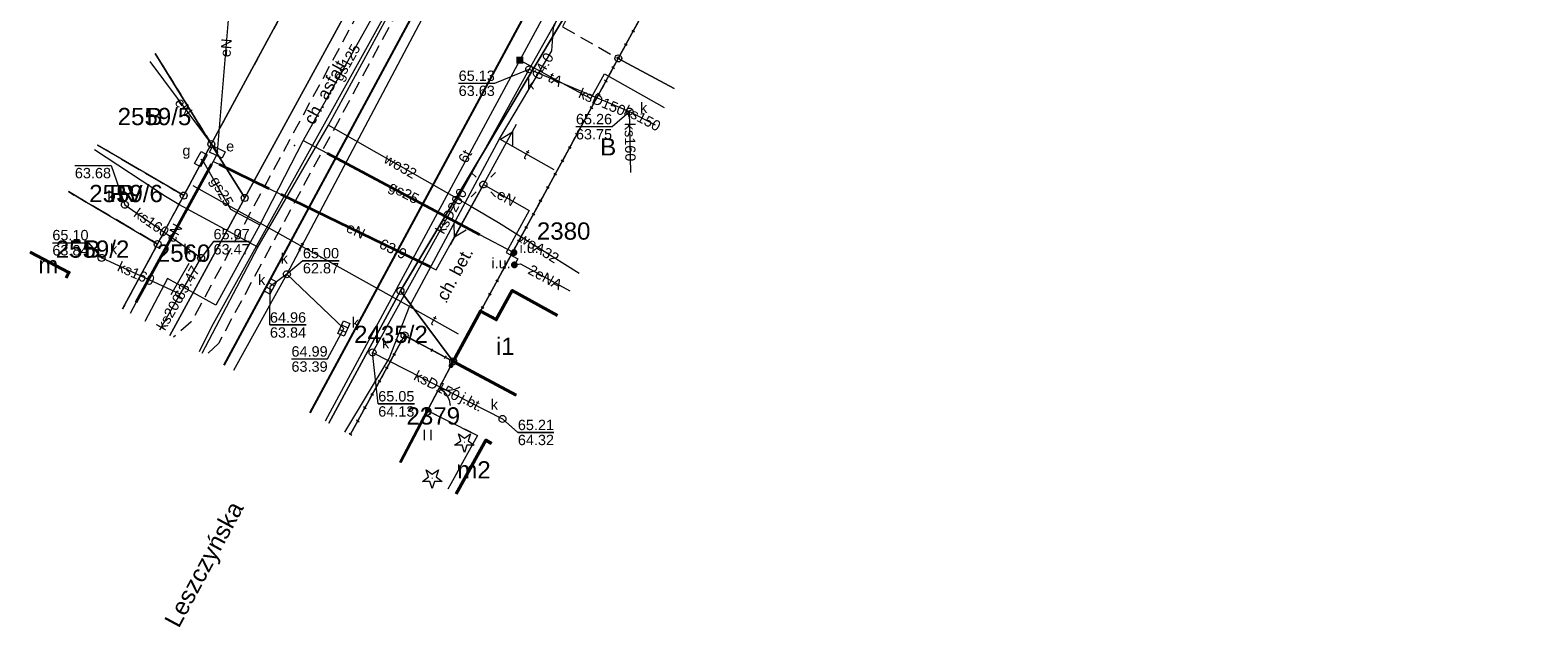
# Model space of a CAD drawing. Extents: x 6420891 to 6421372, y 5789686 to 5790696.
# Tile 1 of 48: x 6420891 to 6421001, y 5789686 to 5789730. Entities that reach past the tile are written whole.
import ezdxf
from ezdxf.enums import TextEntityAlignment as Align

# ---------------------------------------------------------------- set-up
doc = ezdxf.new("R2010")
doc.units = 0
doc.header["$PDSIZE"] = 0.75
for name, pattern in [('KROPK2', [2, 0, -2]), ('PRZER1-1', [2, 1, -1]), ('PRZER2-1', [3, 2, -1]), ('PRZER3-1', [4, 3, -1])]:
    doc.linetypes.add(name, pattern=pattern)
doc.layers.get('0').update_dxf_attribs({"linetype": 'CONTINUOUS', "lineweight": 13})
for name, color, linetype, lineweight in [('GEPPGD', 7, 'CONTINUOUS', 18), ('GESBLO', 7, 'CONTINUOUS', 18), ('GESBZO', 7, 'CONTINUOUS', 50), ('GESBZO_O', 7, 'CONTINUOUS', 50), ('GESDZI', 7, 'CONTINUOUS', 18), ('GESDZI_O', 7, 'CONTINUOUS', 18), ('GESJAE', 7, 'KROPK2', 50), ('GSLKBR', 7, 'CONTINUOUS', 18), ('GSLKOC', 7, 'PRZER2-1', 18), ('GSLKOG', 7, 'CONTINUOUS', 35), ('GSLKRW', 7, 'CONTINUOUS', 25), ('GSSKOA', 7, 'PRZER3-1', 18), ('GSSKOA_O', 7, 'PRZER3-1', 18), ('GSSUTR', 7, 'PRZER2-1', 18), ('GTGTXT', 7, 'CONTINUOUS', 18), ('GTGTXT_O', 7, 'CONTINUOUS', 18)]:
    doc.layers.add(name, color=color, linetype=linetype, lineweight=lineweight)
for name, color, linetype, lineweight, true_color in [('GESKKL', 7, 'PRZER3-1', 18, 0x24bc24), ('GESKKL_O', 7, 'PRZER3-1', 18, 0x24bc24), ('GESUZY', 7, 'PRZER1-1', 18, 0x008000), ('GESUZY_O', 7, 'PRZER1-1', 18, 0x008000), ('GSPRDI', 7, 'CONTINUOUS', 18, 0x008000), ('GULENN', 1, 'CONTINUOUS', 18, 0xff0000), ('GULENN_O', 1, 'CONTINUOUS', 18, 0xff0000), ('GULEOR', 1, 'CONTINUOUS', 35, 0xff0000), ('GULGOR', 7, 'CONTINUOUS', 35, 0xbfbf00), ('GULGSP', 7, 'CONTINUOUS', 18, 0xbfbf00), ('GULGSP_O', 7, 'CONTINUOUS', 18, 0xbfbf00), ('GULKDP', 7, 'CONTINUOUS', 18, 0x803300), ('GULKSP', 7, 'CONTINUOUS', 18, 0x803300), ('GULKSP_O', 7, 'CONTINUOUS', 18, 0x803300), ('GULTPR', 7, 'CONTINUOUS', 18, 0xff9100), ('GULTPR_O', 7, 'CONTINUOUS', 18, 0xff9100), ('GULWOP', 5, 'CONTINUOUS', 18, 0x0000ff), ('GULWOP_O', 5, 'CONTINUOUS', 18, 0x0000ff), ('GUPESE', 1, 'CONTINUOUS', 18, 0xff0000), ('GUPESE_O', 1, 'CONTINUOUS', 18, 0xff0000), ('GUPESH', 1, 'CONTINUOUS', 5, 0xff0000), ('GUPESH_O', 1, 'CONTINUOUS', 5, 0xff0000), ('GUPEUI', 7, 'CONTINUOUS', 5, 0x0a0909), ('GUPEUI_O', 7, 'CONTINUOUS', 5, 0x0a0909), ('GUPGSG', 7, 'CONTINUOUS', 18, 0xbfbf00), ('GUPGSG_O', 7, 'CONTINUOUS', 18, 0xbfbf00), ('GUPGUI', 7, 'CONTINUOUS', 5, 0x0a0909), ('GUPGUI_O', 7, 'CONTINUOUS', 5, 0x0a0909), ('GUPISL', 7, 'CONTINUOUS', 18, 0x0a0909), ('GUPKKS', 7, 'CONTINUOUS', 18, 0x803300), ('GUPKKS_O', 7, 'CONTINUOUS', 18, 0x0a0909), ('GUPKSD', 7, 'CONTINUOUS', 18, 0x803300), ('GUPKSD_O', 7, 'CONTINUOUS', 18, 0x803300), ('GUPKSH', 7, 'CONTINUOUS', 5, 0x803300), ('GUPKSH_O', 7, 'CONTINUOUS', 5, 0x803300), ('GUPTSH', 7, 'CONTINUOUS', 5, 0xff9100), ('GUPTSH_O', 7, 'CONTINUOUS', 5, 0xff9100), ('GUPTZK', 7, 'CONTINUOUS', 5, 0x0a0909)]:
    doc.layers.add(name, color=color, linetype=linetype, lineweight=lineweight, true_color=true_color)
doc.styles.add('GEO-INFO', font='Arial')

# ---------------------------------------------------------------- blocks, each defined once
blk = doc.blocks.new('SUPE04_1')
at = {"color": 0}
for points in [[(0, 0), (10, 0)], [(6.982163, 1), (8.714214, 0), (6.982163, -1)]]:
    blk.add_lwpolyline(points, dxfattribs=at)
blk = doc.blocks.new('OKRAG_PELNY')
at = {"color": 0}
blk.add_lwpolyline([(0, 0.5), (0.12941, 0.482963), (0.25, 0.433013), (0.353553, 0.353553), (0.433013, 0.25), (0.482963, 0.12941), (0.5, 0), (0.482963, -0.12941), (0.433013, -0.25), (0.353553, -0.353553), (0.25, -0.433013), (0.12941, -0.482963), (0, -0.5), (-0.12941, -0.482963), (-0.25, -0.433013), (-0.353553, -0.353553), (-0.433013, -0.25), (-0.482963, -0.12941), (-0.5, 0), (-0.482963, 0.12941), (-0.433013, 0.25), (-0.353553, 0.353553), (-0.25, 0.433013), (-0.12941, 0.482963)], close=True, dxfattribs=at)
blk = doc.blocks.new('KOLO')
blk.add_hatch(color=0).paths.add_polyline_path([(-0.5, 0), (-0.482963, -0.12941), (-0.433013, -0.25), (-0.353553, -0.353553), (-0.25, -0.433013), (-0.12941, -0.482963), (0, -0.5), (0.12941, -0.482963), (0.25, -0.433013), (0.353553, -0.353553), (0.433013, -0.25), (0.482963, -0.12941), (0.5, 0), (0.482963, 0.12941), (0.433013, 0.25), (0.353553, 0.353553), (0.25, 0.433013), (0.12941, 0.482963), (0, 0.5), (-0.12941, 0.482963), (-0.25, 0.433013), (-0.353553, 0.353553), (-0.433013, 0.25), (-0.482963, 0.12941)])
blk = doc.blocks.new('SZAFA1')
at = {"color": 0}
blk.add_lwpolyline([(-1, -0.5), (-1, 0.5), (1, 0.5), (1, -0.5)], close=True, dxfattribs=at)
blk = doc.blocks.new('SUSM01_01')
at = {"color": 0}
for points in [[(-0.353553, 0.353553), (-0.212132, 0.212132)], [(0.353553, 0.353553), (0.212132, 0.212132)], [(-0.353553, -0.353553), (-0.212132, -0.212132)], [(0.353553, -0.353553), (0.212132, -0.212132)]]:
    blk.add_lwpolyline(points, dxfattribs=at)
blk.add_lwpolyline([(0, 0.1), (0.034202, 0.093969), (0.064279, 0.076604), (0.086603, 0.05), (0.096593, 0.025882), (0.1, 0), (0.096593, -0.025882), (0.086603, -0.05), (0.068017, -0.073305), (0.043388, -0.090097), (0.014904, -0.098883), (-0.014904, -0.098883), (-0.043388, -0.090097), (-0.068017, -0.073305), (-0.086603, -0.05), (-0.097493, -0.022252), (-0.09972, 0.007473), (-0.093087, 0.036534), (-0.078183, 0.062349), (-0.056332, 0.082624), (-0.029476, 0.095557)], close=True, dxfattribs=at)
blk = doc.blocks.new('SUUS05')
at = {"color": 0}
blk.add_lwpolyline([(0.5, -0.25), (-0.5, -0.25), (-0.5, 0.25), (0.5, 0.25)], close=True, dxfattribs=at)
for points in [[(-0.175, -0.25), (-0.175, 0.25)], [(0.175, -0.25), (0.175, 0.25)]]:
    blk.add_lwpolyline(points, dxfattribs=at)
blk = doc.blocks.new('KWADRAT_PELNY')
blk.add_hatch(color=0).paths.add_polyline_path([(0.5, 0.5), (-0.5, 0.5), (-0.5, -0.5), (0.5, -0.5)])
blk = doc.blocks.new('SLBRA')
at = {"color": 0}
for points in [[(1.732051, 1), (1.414214, 0.585786), (1, 0.267949), (0.517638, 0.068148), (0, 0)], [(0, 0), (0.517638, -0.068148), (1, -0.267949), (1.414214, -0.585786), (1.732051, -1)]]:
    blk.add_lwpolyline(points, dxfattribs=at)
blk = doc.blocks.new('SPDIP')
blk.add_hatch(color=0).paths.add_polyline_path([(0, -0.09), (0.027812, -0.085595), (0.052901, -0.072812), (0.072812, -0.052901), (0.085595, -0.027812), (0.09, 0), (0.085595, 0.027812), (0.072812, 0.052901), (0.052901, 0.072812), (0.027812, 0.085595), (0, 0.09), (-0.027812, 0.085595), (-0.052901, 0.072812), (-0.072812, 0.052901), (-0.085595, 0.027812), (-0.09, 0), (-0.085595, -0.027812), (-0.072812, -0.052901), (-0.052901, -0.072812), (-0.027812, -0.085595)])
at = {"color": 0}
blk.add_lwpolyline([(0.544942, 0.177062), (1.426676, -0.463555), (0.336792, -0.463555), (0, -1.500096), (-0.336792, -0.463555), (-1.426676, -0.463555), (-0.544942, 0.177062), (-0.881734, 1.213603), (0, 0.572986), (0.881734, 1.213603)], close=True, dxfattribs=at)
blk = doc.blocks.new('POINT')
at = {"color": 0}
blk.add_point((0, 0), dxfattribs=at)
blk = doc.blocks.new('EPPGS')
at = {"color": 0}
blk.add_lwpolyline([(0, 0.5), (0.154508, 0.475528), (0.293893, 0.404508), (0.404508, 0.293893), (0.475528, 0.154508), (0.5, 0), (0.475528, -0.154508), (0.404508, -0.293893), (0.293893, -0.404508), (0.154508, -0.475528), (0, -0.5), (-0.154508, -0.475528), (-0.293893, -0.404508), (-0.404508, -0.293893), (-0.475528, -0.154508), (-0.5, 0), (-0.475528, 0.154508), (-0.404508, 0.293893), (-0.293893, 0.404508), (-0.154508, 0.475528)], close=True, dxfattribs=at)

msp = doc.modelspace()

# ---------------------------------------------------------------- hatches: boundary and pattern name
at = {"layer": 'GSSUTR', "linetype": 'Continuous', "lineweight": 18}
h = msp.add_hatch(dxfattribs=at)
h.set_pattern_fill('PTTU04', color=256, scale=0.5, style=0)
h.set_pattern_definition([(90, (6420000, 5790000), (-2.5, 2.5), [0.75, -4.25]), (90, (6420000.5, 5790000), (-2.5, 2.5), [0.75, -4.25])])
h.paths.add_polyline_path([(6420920.22, 5789702.16), (6420918.24, 5789698.39), (6420921.7, 5789696.47), (6420923.86, 5789700.35)], flags=0)

# ---------------------------------------------------------------- linework, layer by layer
at = {"layer": 'GESBLO', "linetype": 'Continuous', "lineweight": 18, "elevation": 10.26}
msp.add_lwpolyline([(6420894.04, 5789711.78), (6420894.24, 5789712.17), (6420891.43, 5789713.63)], dxfattribs=at)
at = {"layer": 'GESBZO', "linetype": 'Continuous', "lineweight": 50, "elevation": 10.26}
for points in [[(6420891.43, 5789713.63), (6420894.24, 5789712.17), (6420894.04, 5789711.78)], [(6420922.09, 5789705.72), (6420924.08, 5789709.37), (6420925.22, 5789708.75), (6420926.37, 5789710.85), (6420929.65, 5789709.06)], [(6420926.67, 5789703.27), (6420922.09, 5789705.72)], [(6420922.31, 5789696.13), (6420924.47, 5789700.01), (6420924.88, 5789699.78)]]:
    msp.add_lwpolyline(points, dxfattribs=at)
at = {"layer": 'GESDZI', "linetype": 'Continuous', "lineweight": 18, "elevation": 10.3}
for points in [[(6420931.73, 5789762.86), (6420906.98, 5789717.57), (6420904.56, 5789721.47), (6420916.95, 5789744.34), (6420924.44, 5789757.97), (6420927.38, 5789763.32), (6420927.21, 5789770.27)], [(6420948.42, 5789754.02), (6420940.76, 5789739.97), (6420934.06, 5789727.68), (6420922.09, 5789705.72), (6420918.27, 5789710.83), (6420945.15, 5789755.75)]]:
    msp.add_lwpolyline(points, close=True, dxfattribs=at)
for points in [[(6420901.56, 5789707.61), (6420906.98, 5789717.57), (6420931.73, 5789762.86), (6420945.15, 5789755.75), (6420918.27, 5789710.83)], [(6420916.95, 5789744.34), (6420904.56, 5789721.47), (6420900.5, 5789728.04)], [(6420934.06, 5789727.68), (6420940.76, 5789739.97), (6420944.56, 5789737.94)], [(6420900.5, 5789728.04), (6420904.56, 5789721.47)], [(6420922.09, 5789705.72), (6420934.06, 5789727.68), (6420938.1, 5789725.51)], [(6420938.1, 5789725.51), (6420934.06, 5789727.68)], [(6420894.2, 5789718.03), (6420900.67, 5789714.23), (6420902.56, 5789717.74), (6420896.32, 5789721.4)], [(6420904.56, 5789721.47), (6420902.56, 5789717.74), (6420896.32, 5789721.4)], [(6420898.12, 5789709.52), (6420900.67, 5789714.23), (6420902.56, 5789717.74), (6420904.56, 5789721.47), (6420906.98, 5789717.57)], [(6420894.2, 5789718.03), (6420900.67, 5789714.23)], [(6420906.98, 5789717.57), (6420901.56, 5789707.61)], [(6420900.67, 5789714.23), (6420898.12, 5789709.52)], [(6420913.07, 5789701.25), (6420918.27, 5789710.83), (6420922.09, 5789705.72), (6420918.57, 5789707.61), (6420914.62, 5789700.39)], [(6420918.27, 5789710.83), (6420913.07, 5789701.25)], [(6420914.62, 5789700.39), (6420918.57, 5789707.61), (6420922.09, 5789705.72), (6420926.67, 5789703.27)], [(6420926.67, 5789703.27), (6420922.09, 5789705.72)]]:
    msp.add_lwpolyline(points, dxfattribs=at)
at = {"layer": 'GESJAE', "linetype": 'KROPK2', "lineweight": 50, "ltscale": 0.5, "elevation": 10.3}
for points in [[(6420914.62, 5789700.39), (6420918.57, 5789707.61), (6420922.09, 5789705.72), (6420934.06, 5789727.68), (6420940.76, 5789739.97), (6420948.42, 5789754.02), (6420953.18, 5789762.86), (6420970.14, 5789793.97), (6420974.45, 5789801.88), (6420986.9, 5789824.72), (6420991.21, 5789832.61), (6421008.05, 5789863.27), (6421024.5, 5789893.26), (6421034.05, 5789910.66), (6421042.46, 5789926), (6421043.35, 5789927.62), (6421044.86, 5789930.37), (6421053.23, 5789945.63), (6421048.81, 5789947.95), (6421058.16, 5789965.65), (6421065.35, 5789979.26), (6421068.88, 5789980.5), (6421072.2, 5789979.19)], [(6420914.62, 5789700.39), (6420918.57, 5789707.61), (6420922.09, 5789705.72), (6420934.06, 5789727.68), (6420940.76, 5789739.97), (6420948.42, 5789754.02)]]:
    msp.add_lwpolyline(points, dxfattribs=at)
at = {"layer": 'GESKKL', "linetype": 'PRZER3-1', "lineweight": 18, "ltscale": 0.5, "elevation": 10.16}
for points in [[(6420896.32, 5789721.4), (6420902.56, 5789717.74)], [(6420902.56, 5789717.74), (6420900.67, 5789714.23), (6420894.2, 5789718.03)]]:
    msp.add_lwpolyline(points, dxfattribs=at)
at = {"layer": 'GESUZY', "linetype": 'PRZER1-1', "lineweight": 18, "ltscale": 0.5, "elevation": 10.18}
for points in [[(6420898.12, 5789709.52), (6420900.67, 5789714.23), (6420902.56, 5789717.74), (6420904.56, 5789721.47), (6420916.95, 5789744.34), (6420922.01, 5789753.55), (6420924.44, 5789757.97), (6420927.38, 5789763.32), (6420927.21, 5789770.27), (6420931.73, 5789762.86), (6420945.15, 5789755.75), (6420948.42, 5789754.02)], [(6420948.42, 5789754.02), (6420940.76, 5789739.97), (6420934.06, 5789727.68), (6420922.09, 5789705.72), (6420918.57, 5789707.61), (6420914.62, 5789700.39)], [(6420914.62, 5789700.39), (6420918.57, 5789707.61), (6420922.09, 5789705.72), (6420934.06, 5789727.68), (6420940.76, 5789739.97), (6420948.42, 5789754.02), (6420952.03, 5789752.1)], [(6420916.95, 5789744.34), (6420904.56, 5789721.47), (6420900.5, 5789728.04)], [(6420900.5, 5789728.04), (6420904.56, 5789721.47), (6420902.56, 5789717.74), (6420896.32, 5789721.4)], [(6420896.32, 5789721.4), (6420902.56, 5789717.74)], [(6420902.56, 5789717.74), (6420900.67, 5789714.23), (6420894.2, 5789718.03)], [(6420894.2, 5789718.03), (6420900.67, 5789714.23), (6420898.12, 5789709.52)]]:
    msp.add_lwpolyline(points, dxfattribs=at)
at = {"layer": 'GSLKBR', "linetype": 'Continuous', "lineweight": 18, "elevation": 10.18}
msp.add_lwpolyline([(6420920.22, 5789702.16), (6420921.93, 5789705.41)], dxfattribs=at)
at = {"layer": 'GSLKOC', "linetype": 'PRZER2-1', "lineweight": 18, "ltscale": 0.5, "elevation": 10.18}
for points in [[(6420925.34, 5789750.83), (6420916.68, 5789733.69), (6420903.11, 5789708.58), (6420901.83, 5789707.47)], [(6420936.82, 5789744.12), (6420931.8, 5789734.75), (6420932.39, 5789734.47), (6420930.01, 5789729.97), (6420934.06, 5789727.68)], [(6420919.82, 5789732.04), (6420918.85, 5789732.56), (6420905.07, 5789707.01), (6420904.17, 5789706.17)]]:
    msp.add_lwpolyline(points, dxfattribs=at)
at = {"layer": 'GSLKOG', "linetype": 'Continuous', "lineweight": 35, "elevation": 10.18}
for points in [[(6420921.93, 5789705.41), (6420922.09, 5789705.72)], [(6420920.22, 5789702.16), (6420918.24, 5789698.39)]]:
    msp.add_lwpolyline(points, dxfattribs=at)
at = {"layer": 'GSLKRW', "linetype": 'Continuous', "lineweight": 25, "elevation": 10.18}
for points in [[(6420905.49, 5789705.44), (6420919.82, 5789732.04), (6420928.95, 5789748.91)], [(6420934.92, 5789745.01), (6420911.7, 5789702)]]:
    msp.add_lwpolyline(points, dxfattribs=at)
at = {"layer": 'GSSKOA', "linetype": 'PRZER3-1', "lineweight": 18, "ltscale": 0.5, "elevation": 10.18}
for points in [[(6420926.66, 5789703.24), (6420922.09, 5789705.72), (6420921.93, 5789705.41), (6420920.22, 5789702.16), (6420923.86, 5789700.35), (6420921.7, 5789696.47)], [(6420922.31, 5789696.13), (6420924.47, 5789700.01), (6420924.88, 5789699.78)]]:
    msp.add_lwpolyline(points, dxfattribs=at)
at = {"layer": 'GSSUTR', "linetype": 'PRZER2-1', "lineweight": 18, "ltscale": 0.5, "elevation": 10.06}
msp.add_lwpolyline([(6420918.24, 5789698.39), (6420920.22, 5789702.16), (6420923.86, 5789700.35), (6420921.7, 5789696.47)], dxfattribs=at)
at = {"layer": 'GULENN', "linetype": 'Continuous', "lineweight": 18, "elevation": 10.18}
for points in [[(6420905, 5789720.9), (6420906.27, 5789736)], [(6420905, 5789720.9), (6420900.13, 5789727.45)], [(6420905, 5789720.9), (6420904.98, 5789720.77), (6420904.69, 5789720.22)], [(6420904.69, 5789720.22), (6420904.59, 5789720.05), (6420899.12, 5789710.01), (6420898.68, 5789709.2)], [(6420904.69, 5789720.22), (6420905.13, 5789720.01), (6420908.73, 5789718.26), (6420909.63, 5789717.82), (6420920.43, 5789712.58), (6420920.87, 5789712.36), (6420924.28, 5789718.54)], [(6420924.28, 5789718.54), (6420927.59, 5789716.65), (6420925.94, 5789713.61), (6420926.77, 5789713.16), (6420926.53, 5789712.72)], [(6420926.53, 5789712.72), (6420926.98, 5789712.8), (6420930.56, 5789710.84)]]:
    msp.add_lwpolyline(points, dxfattribs=at)
at = {"layer": 'GULEOR', "linetype": 'Continuous', "lineweight": 35, "elevation": 10.18}
for points in [[(6420899.12, 5789710.01), (6420904.59, 5789720.05)], [(6420905.13, 5789720.01), (6420908.73, 5789718.26)], [(6420920.43, 5789712.58), (6420909.63, 5789717.82)]]:
    msp.add_lwpolyline(points, dxfattribs=at)
at = {"layer": 'GULGOR', "linetype": 'Continuous', "lineweight": 35, "elevation": 10.18}
msp.add_lwpolyline([(6420912.96, 5789720.81), (6420924, 5789714.93)], dxfattribs=at)
at = {"layer": 'GULGSP', "linetype": 'Continuous', "lineweight": 18, "elevation": 10.18}
for points in [[(6420934.34, 5789771.24), (6420932.08, 5789768.27), (6420933.92, 5789762.8), (6420929.91, 5789756.2), (6420924.83, 5789746.07), (6420919, 5789735.67), (6420918.26, 5789734.36), (6420917.54, 5789733.04), (6420911.23, 5789721.74), (6420908.07, 5789715.61), (6420904.9, 5789709.8), (6420901.39, 5789711.72), (6420899.73, 5789708.62)], [(6420911.23, 5789721.74), (6420912.96, 5789720.81), (6420924, 5789714.93), (6420926.5, 5789713.61)], [(6420903.8, 5789720.38), (6420903.93, 5789720.31), (6420905.94, 5789716.76), (6420908.07, 5789715.61)]]:
    msp.add_lwpolyline(points, dxfattribs=at)
at = {"layer": 'GULKDP', "linetype": 'Continuous', "lineweight": 18, "elevation": 10.18}
for points in [[(6420933.72, 5789756.78), (6420910.04, 5789712.04), (6420906.18, 5789705.06)], [(6420910.04, 5789712.04), (6420908.83, 5789711.16)], [(6420910.04, 5789712.04), (6420914.16, 5789708.1)]]:
    msp.add_lwpolyline(points, dxfattribs=at)
at = {"layer": 'GULKSP', "linetype": 'Continuous', "lineweight": 18, "elevation": 10.18}
for points in [[(6420948.75, 5789760.15), (6420945.38, 5789759.48), (6420935.33, 5789740.66), (6420927.61, 5789726.89), (6420916.25, 5789706.37)], [(6420927.61, 5789726.89), (6420934.88, 5789723.83)], [(6420934.97, 5789719.42), (6420934.88, 5789723.83)], [(6420934.88, 5789723.83), (6420936.74, 5789722.86)], [(6420898.3, 5789717.08), (6420903.82, 5789713.22)], [(6420902.31, 5789710.59), (6420896.61, 5789713.22)], [(6420900.83, 5789708.02), (6420902.31, 5789710.59), (6420903.57, 5789712.78), (6420903.82, 5789713.22)], [(6420916.25, 5789706.37), (6420925.67, 5789701.55)]]:
    msp.add_lwpolyline(points, dxfattribs=at)
at = {"layer": 'GULTPR', "linetype": 'Continuous', "lineweight": 18, "elevation": 10.18}
for points in [[(6420914.25, 5789700.59), (6420917.45, 5789705.92), (6420918.92, 5789709.7), (6420925.45, 5789721.85), (6420929.24, 5789728.23), (6420929.36, 5789729.92), (6420931.94, 5789735.81), (6420921.29, 5789742), (6420932.37, 5789762.56), (6420932.07, 5789763.37), (6420922.67, 5789779.51), (6420939.24, 5789786.99), (6420943.9, 5789790.46), (6420958.3, 5789783.7), (6420972.67, 5789809.81), (6420975.71, 5789815.63), (6420980.96, 5789824.64), (6420992.82, 5789846.09)], [(6420903.71, 5789706.43), (6420904.61, 5789708.24), (6420935.94, 5789764.63), (6420949.81, 5789789.34), (6420964.39, 5789815.54)], [(6420941.89, 5789755.26), (6420941.22, 5789754.03), (6420932.3, 5789737.49), (6420926.93, 5789727.55), (6420912.81, 5789701.39)], [(6420926.93, 5789727.55), (6420932.08, 5789724.77), (6420933.06, 5789726.57), (6420937.38, 5789724.12)], [(6420925.45, 5789721.85), (6420929.38, 5789719.63)], [(6420918.92, 5789709.7), (6420903.25, 5789718.44)], [(6420918.92, 5789709.7), (6420922.46, 5789707.72)]]:
    msp.add_lwpolyline(points, dxfattribs=at)
at = {"layer": 'GULWOP', "linetype": 'Continuous', "lineweight": 18, "elevation": 10.18}
for points in [[(6420903.9, 5789706.32), (6420907.93, 5789714.01), (6420913.05, 5789722.85), (6420917.29, 5789730.62), (6420926.82, 5789748.14), (6420926.95, 5789748.37), (6420935.26, 5789762.94)], [(6420913.05, 5789722.85), (6420923.49, 5789716.89), (6420925.38, 5789715.8)], [(6420907.93, 5789714.01), (6420902.2, 5789717.09), (6420901.25, 5789717.68), (6420896.1, 5789721.06)], [(6420925.38, 5789715.8), (6420931.22, 5789712.12)]]:
    msp.add_lwpolyline(points, dxfattribs=at)
at = {"layer": 'GUPKSH_O', "linetype": 'Continuous', "lineweight": 9, "elevation": 10.8, "flags": 128}
for points in [[(6420922.49, 5789725.88), (6420925.11, 5789725.88), (6420927.61, 5789726.89)], [(6420922.49, 5789725.88), (6420925.11, 5789725.88)], [(6420930.99, 5789722.74), (6420933.61, 5789722.74), (6420934.88, 5789723.83)], [(6420930.99, 5789722.74), (6420933.61, 5789722.74)], [(6420894.67, 5789719.93), (6420897.29, 5789719.93), (6420898.3, 5789717.08)], [(6420894.67, 5789719.93), (6420897.29, 5789719.93)], [(6420893.04, 5789714.32), (6420895.66, 5789714.32), (6420896.61, 5789713.22)], [(6420893.04, 5789714.32), (6420895.66, 5789714.32)], [(6420907.34, 5789714.4), (6420904.72, 5789714.4), (6420903.82, 5789713.22)], [(6420904.72, 5789714.4), (6420907.34, 5789714.4)], [(6420913.82, 5789713.02), (6420911.2, 5789713.02), (6420910.04, 5789712.04)], [(6420911.2, 5789713.02), (6420913.82, 5789713.02)], [(6420901.66, 5789710.56), (6420902.96, 5789712.83)], [(6420911.43, 5789708.36), (6420908.81, 5789708.36), (6420908.83, 5789711.16)], [(6420908.81, 5789708.36), (6420911.43, 5789708.36)], [(6420910.37, 5789705.9), (6420912.99, 5789705.9), (6420914.16, 5789708.1)], [(6420910.37, 5789705.9), (6420912.99, 5789705.9)], [(6420919.29, 5789702.64), (6420916.66, 5789702.64), (6420916.25, 5789706.37)], [(6420916.66, 5789702.64), (6420919.29, 5789702.64)], [(6420929.4, 5789700.57), (6420926.78, 5789700.57), (6420925.67, 5789701.55)], [(6420926.78, 5789700.57), (6420929.4, 5789700.57)]]:
    msp.add_lwpolyline(points, dxfattribs=at)

# ---------------------------------------------------------------- block references
at = {"layer": 'GEPPGD', "lineweight": 18, "xscale": 0.5, "yscale": 0.5}
for p in [(6420934.06, 5789727.68, 10.32), (6420904.56, 5789721.47, 10.32), (6420902.56, 5789717.74, 10.32), (6420906.98, 5789717.57, 10.32), (6420900.67, 5789714.23, 10.32), (6420918.27, 5789710.83, 10.32), (6420918.57, 5789707.61, 10.32), (6420922.09, 5789705.72, 10.32)]:
    msp.add_blockref('EPPGS', p, dxfattribs=at)
at = {"layer": 'GSLKBR', "lineweight": 18, "xscale": 0.7500000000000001, "yscale": 0.7500000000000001, "rotation": 332.2487258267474}
msp.add_blockref('SLBRA', (6420921.07, 5789703.79, 10.18), dxfattribs=at)
at = {"layer": 'GSLKOG', "lineweight": 35, "xscale": 0.35, "yscale": 0.35}
for p in [(6420921.93, 5789705.41, 10.18), (6420922.09, 5789705.72, 10.18), (6420920.22, 5789702.16, 10.18)]:
    msp.add_blockref('KOLO', p, dxfattribs=at)
at = {"layer": 'GSPRDI', "lineweight": 18, "xscale": 0.5, "yscale": 0.5}
for p in [(6420922.91, 5789699.87, 10.12), (6420920.58, 5789697.26, 10.12)]:
    msp.add_blockref('SPDIP', p, dxfattribs=at)
at = {"layer": 'GTGTXT', "lineweight": 18}
for p in [(6420910.59, 5789721.37, 10.02), (6420921.62, 5789710.04, 10.02)]:
    msp.add_blockref('POINT', p, dxfattribs=at)
at = {"layer": 'GULENN', "lineweight": 18, "xscale": 0.5, "yscale": 0.5}
for rotation in [61.17985766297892, 241.3371597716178]:
    msp.add_blockref('SUPE04_1', (6420924.28, 5789718.54, 10.18), dxfattribs=dict(at, rotation=rotation))
at = {"layer": 'GUPESE', "lineweight": 18, "xscale": 0.5, "yscale": 0.5, "rotation": 333.9345006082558}
msp.add_blockref('SZAFA1', (6420905, 5789720.9, 10.24), dxfattribs=at)
at = {"layer": 'GUPESH', "lineweight": 5, "xscale": 0.09, "yscale": 0.09}
msp.add_blockref('KOLO', (6420920.43, 5789712.58, 10.24), dxfattribs=at)
at = {"layer": 'GUPEUI', "lineweight": 5, "xscale": 0.5, "yscale": 0.5}
msp.add_blockref('KOLO', (6420926.53, 5789712.72, 10.24), dxfattribs=at)
at = {"layer": 'GUPGSG', "lineweight": 18, "xscale": 0.5, "yscale": 0.5, "rotation": 62.04119368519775}
msp.add_blockref('SZAFA1', (6420903.8, 5789720.38, 10.24), dxfattribs=at)
at = {"layer": 'GUPGUI', "lineweight": 5, "xscale": 0.5, "yscale": 0.5}
msp.add_blockref('KOLO', (6420926.5, 5789713.61, 10.24), dxfattribs=at)
at = {"layer": 'GUPISL', "lineweight": 18, "xscale": 2.5, "yscale": 2.5}
msp.add_blockref('SUSM01_01', (6420924.28, 5789718.54, 10.24), dxfattribs=at)
at = {"layer": 'GUPKKS', "lineweight": 18}
for p, rotation in [((6420908.83, 5789711.16, 10.24), 241.160527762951), ((6420914.16, 5789708.1, 10.24), 246.2533968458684)]:
    msp.add_blockref('SUUS05', p, dxfattribs=dict(at, rotation=rotation))
at = {"layer": 'GUPKSD', "lineweight": 18, "xscale": 0.5, "yscale": 0.5}
for p in [(6420927.61, 5789726.89, 10.24), (6420934.88, 5789723.83, 10.24), (6420898.3, 5789717.08, 10.24), (6420896.61, 5789713.22, 10.24), (6420903.82, 5789713.22, 10.24), (6420910.04, 5789712.04, 10.24), (6420916.25, 5789706.37, 10.24), (6420925.67, 5789701.55, 10.24)]:
    msp.add_blockref('OKRAG_PELNY', p, dxfattribs=at)
at = {"layer": 'GUPKSH', "lineweight": 5, "xscale": 0.09, "yscale": 0.09}
for p in [(6420927.61, 5789726.89, 10.24), (6420934.88, 5789723.83, 10.24), (6420898.3, 5789717.08, 10.24), (6420896.61, 5789713.22, 10.24), (6420903.82, 5789713.22, 10.24), (6420903.57, 5789712.78, 10.24), (6420910.04, 5789712.04, 10.24), (6420908.83, 5789711.16, 10.24), (6420914.16, 5789708.1, 10.24), (6420916.25, 5789706.37, 10.24), (6420925.67, 5789701.55, 10.24)]:
    msp.add_blockref('KOLO', p, dxfattribs=at)
at = {"layer": 'GUPTSH', "lineweight": 5, "xscale": 0.09, "yscale": 0.09}
msp.add_blockref('KOLO', (6420929.24, 5789728.23, 10.24), dxfattribs=at)
at = {"layer": 'GUPTZK', "lineweight": 5, "xscale": 0.5, "yscale": 0.5}
msp.add_blockref('KWADRAT_PELNY', (6420926.93, 5789727.55, 10.24), dxfattribs=at)

# ---------------------------------------------------------------- texts
at = {"layer": 'GESBZO_O', "linetype": 'Continuous', "lineweight": 0, "style": 'GEO-INFO'}
for s, p in [('m', (6420892.74, 5789712.72, 10.8)), ('i1', (6420925.87, 5789706.82, 10.8)), ('m2', (6420923.6, 5789697.86, 10.8))]:
    msp.add_text(s, height=1.25, dxfattribs=at).set_placement(p, align=Align.MIDDLE_CENTER)
at = {"layer": 'GESDZI_O', "linetype": 'Continuous', "lineweight": 0, "style": 'GEO-INFO'}
for s, p in [('2559/5', (6420900.44, 5789723.47, 10.8)), ('2559/6', (6420898.38, 5789717.89, 10.8)), ('2380', (6420930.1, 5789715.17, 10.8)), ('2559/2', (6420895.95, 5789713.86, 10.8)), ('2560', (6420902.55, 5789713.57, 10.8)), ('2435/2', (6420917.58, 5789707.68, 10.8)), ('2379', (6420920.65, 5789701.77, 10.8))]:
    msp.add_text(s, height=1.25, dxfattribs=at).set_placement(p, align=Align.MIDDLE_CENTER)
at = {"layer": 'GESKKL_O', "linetype": 'Continuous', "lineweight": 0, "style": 'GEO-INFO'}
msp.add_text('RV', height=1.25, dxfattribs=at).set_placement((6420898.38, 5789717.89, 10.8), align=Align.MIDDLE_CENTER)
at = {"layer": 'GESUZY_O', "linetype": 'Continuous', "lineweight": 0, "style": 'GEO-INFO'}
for s, p in [('B', (6420900.44, 5789723.47, 10.8)), ('B', (6420933.33, 5789721.27, 10.8)), ('R', (6420898.38, 5789717.89, 10.8)), ('B', (6420895.95, 5789713.86, 10.8))]:
    msp.add_text(s, height=1.25, dxfattribs=at).set_placement(p, align=Align.MIDDLE_CENTER)
at = {"layer": 'GSSKOA_O', "linetype": 'Continuous', "lineweight": 0, "style": 'GEO-INFO'}
msp.add_text('j.bt.', height=0.75, rotation=331.8179, dxfattribs=at).set_placement((6420923.44, 5789702.77, 10.8), align=Align.MIDDLE_CENTER)
at = {"layer": 'GTGTXT_O', "linetype": 'Continuous', "lineweight": 0, "style": 'GEO-INFO'}
for s, height, rotation, p in [('ch. asfalt', 0.9, 61.6159, (6420911.99, 5789722.8, 10.8)), ('ch. bet.', 0.9, 61.6545, (6420921.62, 5789710.04, 10.8)), ('Leszczyńska', 1.25, 61.6992, (6420902.2, 5789686.33, 10.8))]:
    msp.add_text(s, height=height, rotation=rotation, dxfattribs=at).set_placement(p)
at = {"layer": 'GULENN_O', "linetype": 'Continuous', "lineweight": 0, "style": 'GEO-INFO'}
for rotation, p in [(85.1632, (6420905.63, 5789728.45, 10.8)), (330.2963, (6420925.94, 5789717.59, 10.8)), (61.4175, (6420901.86, 5789715.03, 10.8)), (334.118, (6420915.03, 5789715.2, 10.8))]:
    msp.add_text('eN', height=0.75, rotation=rotation, dxfattribs=at).set_placement(p, align=Align.MIDDLE)
for s, rotation, p in [('eN', 306.605, (6420902.56, 5789724.17, 10.8)), ('2eNA', 331.4034, (6420928.77, 5789711.82, 10.8))]:
    msp.add_text(s, height=0.75, rotation=rotation, dxfattribs=at).set_placement(p, align=Align.MIDDLE_CENTER)
at = {"layer": 'GULGSP_O', "linetype": 'Continuous', "lineweight": 0, "style": 'GEO-INFO'}
msp.add_text('gs125', height=0.75, rotation=60.7979, dxfattribs=at).set_placement((6420914.38, 5789727.39, 10.8), align=Align.MIDDLE_CENTER)
for rotation, p in [(299.5135, (6420905.24, 5789717.99, 10.8)), (331.9832, (6420918.48, 5789717.87, 10.8))]:
    msp.add_text('gs25', height=0.75, rotation=rotation, dxfattribs=at).set_placement(p, align=Align.MIDDLE)
at = {"layer": 'GULKSP_O', "linetype": 'Continuous', "lineweight": 0, "style": 'GEO-INFO'}
for s, rotation, p in [('ksD150', 337.2178, (6420932.9, 5789724.54, 10.8)), ('ksD200', 61.0447, (6420921.93, 5789716.63, 10.8)), ('ks160', 325.0318, (6420900.24, 5789715.79, 10.8)), ('ks160', 336.2626, (6420899.12, 5789712.1, 10.8)), ('ksD150', 332.9118, (6420920.93, 5789703.97, 10.8))]:
    msp.add_text(s, height=0.75, rotation=rotation, dxfattribs=at).set_placement(p, align=Align.MIDDLE)
for s, rotation, p in [('ks150', 332.4555, (6420935.81, 5789723.35, 10.8)), ('ks160', 271.1589, (6420934.92, 5789721.62, 10.8)), ('ks200', 60.11, (6420901.57, 5789709.3, 10.8))]:
    msp.add_text(s, height=0.75, rotation=rotation, dxfattribs=at).set_placement(p, align=Align.MIDDLE_CENTER)
at = {"layer": 'GULTPR_O', "linetype": 'Continuous', "lineweight": 0, "style": 'GEO-INFO'}
msp.add_text('tA', height=0.75, rotation=331.6464, dxfattribs=at).set_placement((6420929.5, 5789726.16, 10.8), align=Align.MIDDLE_CENTER)
for s, rotation, p in [('6t', 62.6956, (6420922.95, 5789720.58, 10.8)), ('t', 330.5385, (6420927.42, 5789720.74, 10.8)), ('t', 330.8492, (6420911.08, 5789714.07, 10.8)), ('t', 330.7808, (6420920.69, 5789708.71, 10.8))]:
    msp.add_text(s, height=0.75, rotation=rotation, dxfattribs=at).set_placement(p, align=Align.MIDDLE)
at = {"layer": 'GULWOP_O', "linetype": 'Continuous', "lineweight": 0, "style": 'GEO-INFO'}
msp.add_text('wo32', height=0.75, rotation=330.2537, dxfattribs=at).set_placement((6420918.27, 5789719.87, 10.8), align=Align.MIDDLE)
msp.add_text('woA32', height=0.75, rotation=327.7833, dxfattribs=at).set_placement((6420928.3, 5789713.96, 10.8), align=Align.MIDDLE_CENTER)
at = {"layer": 'GUPESE_O', "linetype": 'Continuous', "lineweight": 0, "style": 'GEO-INFO'}
msp.add_text('e', height=0.75, dxfattribs=at).set_placement((6420906.22, 5789720.94, 10.8), align=Align.RIGHT)
at = {"layer": 'GUPESH_O', "linetype": 'Continuous', "lineweight": 0, "style": 'GEO-INFO'}
msp.add_text('63.9', height=0.75, rotation=334.118, dxfattribs=at).set_placement((6420916.82, 5789714.32, 10.8), align=Align.MIDDLE_LEFT)
at = {"layer": 'GUPEUI_O', "linetype": 'Continuous', "lineweight": 0, "style": 'GEO-INFO'}
msp.add_text('i.u.', height=0.75, dxfattribs=at).set_placement((6420926.26, 5789712.47, 10.8), align=Align.RIGHT)
at = {"layer": 'GUPGSG_O', "linetype": 'Continuous', "lineweight": 0, "style": 'GEO-INFO'}
msp.add_text('g', height=0.75, dxfattribs=at).set_placement((6420903.05, 5789720.63, 10.8), align=Align.RIGHT)
at = {"layer": 'GUPGUI_O', "linetype": 'Continuous', "lineweight": 0, "style": 'GEO-INFO'}
msp.add_text('i.u.', height=0.75, rotation=360, dxfattribs=at).set_placement((6420928.3, 5789713.58, 10.8), align=Align.RIGHT)
at = {"layer": 'GUPKKS_O', "linetype": 'Continuous', "lineweight": 0, "style": 'GEO-INFO'}
for p in [(6420908.48, 5789711.26, 10.8), (6420915.27, 5789708.17, 10.8)]:
    msp.add_text('k', height=0.75, dxfattribs=at).set_placement(p, align=Align.RIGHT)
at = {"layer": 'GUPKSD_O', "linetype": 'Continuous', "lineweight": 0, "style": 'GEO-INFO'}
for p in [(6420927.97, 5789725.44, 10.8), (6420936.16, 5789723.73, 10.8), (6420897.55, 5789717.33, 10.8), (6420897.74, 5789713.48, 10.8), (6420903.07, 5789713.47, 10.8), (6420910.11, 5789712.81, 10.8), (6420917.46, 5789706.66, 10.8), (6420925.34, 5789702.22, 10.8)]:
    msp.add_text('k', height=0.75, dxfattribs=at).set_placement(p, align=Align.RIGHT)
at = {"layer": 'GUPKSH_O', "linetype": 'Continuous', "lineweight": 0, "style": 'GEO-INFO'}
for s, p in [('65.13', (6420922.49, 5789726.05)), ('63.63', (6420922.49, 5789724.96)), ('65.26', (6420930.99, 5789722.91)), ('63.75', (6420930.99, 5789721.81)), ('65.10', (6420893.04, 5789714.5)), ('65.07', (6420904.72, 5789714.57)), ('63.84', (6420893.04, 5789713.4)), ('63.47', (6420904.72, 5789713.47)), ('65.00', (6420911.2, 5789713.19)), ('62.87', (6420911.2, 5789712.1)), ('64.96', (6420908.81, 5789708.53)), ('63.84', (6420908.81, 5789707.44)), ('64.99', (6420910.37, 5789706.07)), ('63.39', (6420910.37, 5789704.97)), ('65.05', (6420916.66, 5789702.82)), ('64.13', (6420916.66, 5789701.72)), ('65.21', (6420926.78, 5789700.74)), ('64.32', (6420926.78, 5789699.65))]:
    msp.add_text(s, height=0.75, rotation=360, dxfattribs=at).set_placement(p)
for s, rotation, p in [('63.68', 360, (6420894.67, 5789719.37)), ('63.47', 60.11, (6420902.14, 5789710.28))]:
    msp.add_text(s, height=0.75, rotation=rotation, dxfattribs=at).set_placement(p, align=Align.MIDDLE_LEFT)
at = {"layer": 'GUPTSH_O', "linetype": 'Continuous', "lineweight": 0, "style": 'GEO-INFO'}
msp.add_text('64.0', height=0.75, rotation=59.2878, dxfattribs=at).set_placement((6420928.06, 5789726.24, 10.8), align=Align.MIDDLE_LEFT)

doc.saveas('drawing.dxf')
